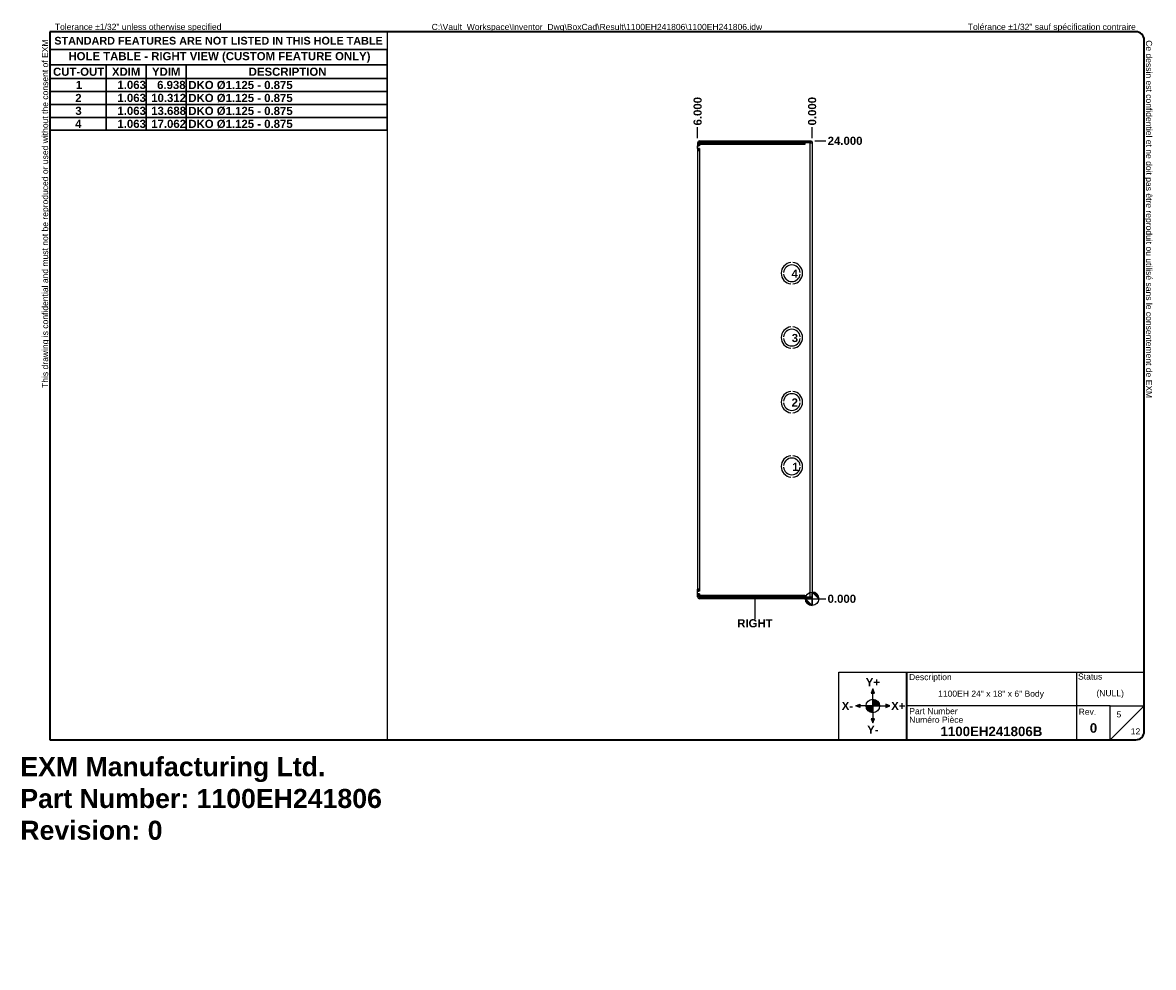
# Model space of a CAD drawing. Header units: inches. Extents: x 0.1 to 59.4, y -11 to 38.5.
import ezdxf

# ---------------------------------------------------------------- set-up
doc = ezdxf.new("R2010")
doc.units = ezdxf.units.IN
doc.header["$LTSCALE"] = 3.555556
doc.header["$MEASUREMENT"] = 0
doc.linetypes.add('CHAIN', pattern=[0.7087, 0.4724, -0.0591, 0.1181, -0.0591])
doc.layers.get('0').update_dxf_attribs({"lineweight": 25})
for name, color, linetype, lineweight in [('Dimensions(ANSI)', 7, 'Continuous', 25), ('Sketch Geometry(ANSI)', 7, 'Continuous', 25), ('Symbols(ANSI)', 7, 'Continuous', 25), ('Visible Edges(ANSI)', 7, 'Continuous', 25), ('Visible Tangent Edges(ANSI)', 7, 'Continuous', 25), ('Work Point(ANSI)', 7, 'Continuous', 25)]:
    doc.layers.add(name, color=color, linetype=linetype, lineweight=lineweight)
doc.layers.add('Hatch', color=179, linetype='Continuous', lineweight=9, true_color=0x1e1e47)
doc.styles.add('Current-ANSI', font='arial.ttf')
doc.styles.add('Dimension-ANSI', font='arialbd.ttf')
doc.styles.get("Standard").update_dxf_attribs({"font": 'arialbd.ttf'})
doc.styles.add('Text Style44', font='arialbd.ttf')
doc.dimstyles.new('INCH-ANSI', dxfattribs={"dimscale": 3.555556, "dimtxt": 0.12, "dimasz": 0.098425, "dimexe": 0.04, "dimexo": 0.04, "dimgap": 0.031496, "dimtad": 0, "dimtih": 1, "dimtoh": 1, "dimdec": 3, "dimrnd": 1e-08, "dimzin": 0, "dimdsep": 46, "dimtxsty": 'Dimension-ANSI', "dimcen": 0.09, "dimdle": 0.312, "dimclrd": 179, "dimclre": 179, "dimclrt": 7, "dimadec": 1, "dimazin": 0, "dimtfac": 1, "dimtdec": 3, "dimtofl": 0, "dimtmove": 0, "dimatfit": 3, "dimfxl": 1, "dimtolj": 1, "dimtzin": 4, "dimlwd": 25, "dimlwe": 25, "dimarcsym": 0})
doc.dimstyles.new('INCH-ANSI-VERTICAL', dxfattribs={"dimscale": 3.555556, "dimtxt": 0.12, "dimasz": 0.098425, "dimexe": 0.04, "dimexo": 0.04, "dimgap": 0.031496, "dimtad": 0, "dimtih": 1, "dimtoh": 1, "dimdec": 3, "dimrnd": 1e-08, "dimzin": 0, "dimdsep": 46, "dimtxsty": 'Dimension-ANSI', "dimcen": 0.09, "dimdle": 0.312, "dimclrd": 179, "dimclre": 179, "dimclrt": 7, "dimadec": 1, "dimazin": 0, "dimtfac": 1, "dimtdec": 3, "dimtofl": 0, "dimtmove": 0, "dimatfit": 3, "dimfxl": 1, "dimtolj": 1, "dimtzin": 4, "dimlwd": 25, "dimlwe": 25, "dimarcsym": 0})

# ---------------------------------------------------------------- blocks, each defined once
blk = doc.blocks.new('Borders EXM - B (Inch) - B')
at = {"layer": 'Sketch Geometry(ANSI)', "linetype": 'Continuous', "lineweight": 35}
for p, q in [((16.438, 10.692), (0.437, 10.692)), ((0.437, 10.692), (0.437, 0.255)), ((16.562, 0.38), (16.562, 10.567)), ((0.437, 0.255), (16.438, 0.255))]:
    blk.add_line(p, q, dxfattribs=at)
at = {"layer": 'Sketch Geometry(ANSI)'}
for p, q in [((5.406, 10.692), (5.406, 0.255)), ((0.437, 10.428), (5.406, 10.428))]:
    blk.add_line(p, q, dxfattribs=at)
at = {"layer": 'Sketch Geometry(ANSI)', "linetype": 'Continuous', "lineweight": 35}
for centre, start, end in [((16.438, 10.567), 0, 90), ((16.438, 0.38), 270, 0)]:
    blk.add_arc(centre, 0.125, start, end, dxfattribs=at)
at = {"layer": 'Symbols(ANSI)', "color": 7, "char_height": 0.09, "attachment_point": 7, "style": 'Current-ANSI'}
for s, insert, rotation in [('This drawing is confidential and must not be reproduced or used without the consent of EXM', (0.437, 5.442), 90), ('Ce dessin est confidentiel et ne doit pas être reproduit ou utilisé sans le consentement de EXM', (16.562, 10.567), 270)]:
    blk.add_mtext(s, dxfattribs=dict(at, insert=insert, rotation=rotation))
for s, insert in [('Tolerance ±1/32" unless otherwise specified', (0.509, 10.692)), ('Tolérance ±1/32" sauf spécification contraire', (13.963, 10.692))]:
    blk.add_mtext(s, dxfattribs=dict(at, insert=insert))
at = {"layer": 'Symbols(ANSI)', "color": 7, "insert": (2.921, 10.559), "char_height": 0.114, "width": 4.96908, "attachment_point": 5, "style": 'Dimension-ANSI'}
blk.add_mtext('\\fArial|b1|i0;{\\H0.1140;STANDARD FEATURES ARE NOT LISTED IN THIS HOLE TABLE}', dxfattribs=at)
at = {"layer": 'Symbols(ANSI)', "color": 7, "style": 'Current-ANSI'}
blk.add_attdef('FILENAME_AND_PATH_001', (6.062, 10.718), '', height=0.09, dxfattribs=at)
blk = doc.blocks.new('Title Blocks EXM-2 - ANSI B')
at = {"layer": 'Hatch'}
for points in [[(12.725, 0.94), (12.75, 0.94), (12.75, 1)], [(12.775, 0.94), (12.75, 1), (12.75, 0.94)], [(12.56, 0.75), (12.56, 0.775), (12.5, 0.75)], [(12.56, 0.75), (12.5, 0.75), (12.56, 0.725)], [(12.94, 0.75), (13, 0.75), (12.94, 0.775)], [(12.94, 0.75), (12.94, 0.725), (13, 0.75)], [(12.75, 0.56), (12.725, 0.56), (12.75, 0.5)], [(12.75, 0.56), (12.75, 0.5), (12.775, 0.56)]]:
    blk.add_hatch(color=7, dxfattribs=at).paths.add_polyline_path(points)
h = blk.add_hatch(color=7, dxfattribs=at)
edge = h.paths.add_edge_path()
edge.add_line((12.75, 0.85), (12.75, 0.75))
edge.add_line((12.75, 0.75), (12.85, 0.75))
edge.add_arc((12.75, 0.75), 0.1, 0, 90)
h = blk.add_hatch(color=7, dxfattribs=at)
edge = h.paths.add_edge_path()
edge.add_line((12.75, 0.65), (12.75, 0.75))
edge.add_line((12.75, 0.75), (12.65, 0.75))
edge.add_arc((12.75, 0.75), 0.1, 180, 270)
at = {"layer": 'Sketch Geometry(ANSI)'}
for p, q in [((12.249, 1.25), (16.749, 1.25)), ((12.249, 0.25), (12.249, 1.25)), ((15.749, 1.25), (15.749, 0.75)), ((16.749, 1.25), (16.749, 0.375)), ((12.75, 1), (12.725, 0.94)), ((12.75, 0.85), (12.75, 1)), ((12.775, 0.94), (12.75, 1)), ((12.725, 0.94), (12.775, 0.94)), ((12.75, 0.75), (12.75, 0.85)), ((12.5, 0.75), (12.56, 0.775)), ((12.65, 0.75), (12.5, 0.75)), ((12.56, 0.725), (12.5, 0.75)), ((12.56, 0.775), (12.56, 0.725)), ((12.75, 0.75), (12.65, 0.75)), ((12.75, 0.75), (12.85, 0.75)), ((12.75, 0.75), (12.75, 0.65)), ((12.85, 0.75), (13, 0.75)), ((13, 0.75), (12.94, 0.775)), ((12.94, 0.775), (12.94, 0.725)), ((12.94, 0.725), (13, 0.75)), ((15.749, 0.75), (13.249, 0.75)), ((16.249, 0.75), (15.749, 0.75)), ((15.749, 0.75), (15.749, 0.25)), ((16.249, 0.25), (16.249, 0.75)), ((16.249, 0.75), (16.749, 0.75)), ((16.249, 0.25), (16.749, 0.75)), ((12.775, 0.56), (12.725, 0.56)), ((12.725, 0.56), (12.75, 0.5)), ((12.75, 0.65), (12.75, 0.5)), ((12.75, 0.5), (12.775, 0.56)), ((13.249, 0.25), (12.249, 0.25)), ((16.624, 0.25), (13.249, 0.25))]:
    blk.add_line(p, q, dxfattribs=at)
at = {"layer": 'Sketch Geometry(ANSI)', "linetype": 'Continuous', "lineweight": 35}
blk.add_line((13.249, 0.25), (13.249, 1.25), dxfattribs=at)
at = {"layer": 'Sketch Geometry(ANSI)'}
blk.add_circle((12.75, 0.75), 0.1, dxfattribs=at)
blk.add_arc((16.624, 0.375), 0.125, 270, 0, dxfattribs=at)
at = {"layer": 'Symbols(ANSI)', "color": 7}
for s, insert, char_height, attachment_point, style in [('Description', (13.283, 1.103), 0.09, 7, 'Current-ANSI'), ('Status', (15.774, 1.137), 0.09, 7, 'Current-ANSI'), ('\\fArial|b1|i0;Y+', (12.75, 1.1), 0.12, 5, 'Dimension-ANSI'), ('\\fArial|b1|i0;X-', (12.375, 0.75), 0.12, 5, 'Dimension-ANSI'), ('\\fArial|b1|i0;X+', (13.125, 0.75), 0.12, 5, 'Dimension-ANSI'), ('Part Number', (13.287, 0.627), 0.09, 7, 'Current-ANSI'), ('Numéro Pièce', (13.286, 0.5), 0.09, 7, 'Current-ANSI'), ('\\fArial|b1|i0;Y-', (12.75, 0.4), 0.12, 5, 'Dimension-ANSI')]:
    blk.add_mtext(s, dxfattribs=dict(at, insert=insert, char_height=char_height, attachment_point=attachment_point, style=style))
at = {"layer": 'Symbols(ANSI)', "color": 7, "insert": (15.783, 0.618), "char_height": 0.09, "width": 0.25854, "attachment_point": 7, "style": 'Current-ANSI'}
blk.add_mtext('Rev.', dxfattribs=at)
at = {"layer": 'Symbols(ANSI)', "color": 7}
for tag, p, height, style in [('IDW_DESC_IAM_001', (13.712, 0.886), 0.09, 'Current-ANSI'), ('DESIGN_STATE_001', (16.045, 0.893), 0.09, 'Current-ANSI'), ('Sheet_Number_001', (16.341, 0.581), 0.09, 'Current-ANSI'), ('IDW_NAME_IAM_001', (13.747, 0.305), 0.14, 'Text Style44'), ('IDW_REV_001', (15.947, 0.355), 0.14, 'Text Style44'), ('Number_of_sheets_001', (16.551, 0.33), 0.09, 'Current-ANSI')]:
    blk.add_attdef(tag, p, '', height=height, dxfattribs=dict(at, style=style))
blk = doc.blocks.new('Origin Indicator Symbol2')
at = {"layer": 'Dimensions(ANSI)'}
h = blk.add_hatch(color=7, dxfattribs=at)
edge = h.paths.add_edge_path(flags=0)
edge.add_line((11.669, 2.235), (11.571, 2.334))
edge.add_arc((11.669, 2.334), 0.0984, 180, 270)
h = blk.add_hatch(color=7, dxfattribs=at)
edge = h.paths.add_edge_path(flags=0)
edge.add_line((11.669, 2.432), (11.768, 2.334))
edge.add_arc((11.669, 2.334), 0.0984, 0, 90)
at = {"layer": 'Dimensions(ANSI)', "color": 7, "linetype": 'Continuous'}
for p, q in [((11.669, 2.235), (11.571, 2.334)), ((11.669, 2.432), (11.768, 2.334))]:
    blk.add_line(p, q, dxfattribs=at)
at = {"layer": 'Dimensions(ANSI)', "color": 7, "linetype": 'Continuous', "flags": 128}
for points in [[(11.669, 2.334), (11.669, 2.235), (11.571, 2.334), (11.669, 2.334)], [(11.669, 2.334), (11.571, 2.334), (11.669, 2.334), (11.669, 2.334)], [(11.669, 2.334), (11.768, 2.334), (11.669, 2.432), (11.669, 2.334)], [(11.669, 2.334), (11.669, 2.432), (11.669, 2.235), (11.669, 2.334)]]:
    blk.add_lwpolyline(points, dxfattribs=at)
at = {"layer": 'Dimensions(ANSI)', "color": 7, "linetype": 'Continuous'}
blk.add_circle((11.669, 2.334), 0.0984, dxfattribs=at)
for start, end in [(180, 270), (0, 90)]:
    blk.add_arc((11.669, 2.334), 0.0984, start, end, dxfattribs=at)
at = {"layer": 'Dimensions(ANSI)', "color": 7}
for points in [[(11.669, 2.334), (11.669, 2.235), (11.571, 2.334), (11.669, 2.334)], [(11.669, 2.334), (11.571, 2.334), (11.669, 2.334)], [(11.669, 2.334), (11.768, 2.334), (11.669, 2.432), (11.669, 2.334)], [(11.669, 2.334), (11.669, 2.432), (11.669, 2.235), (11.669, 2.334)]]:
    blk.add_solid(points, dxfattribs=at)
blk = doc.blocks.new('Leader Text5')
at = {"layer": 'Symbols(ANSI)', "color": 7, "insert": (11.376, 4.218), "char_height": 0.12, "attachment_point": 7, "style": 'Dimension-ANSI'}
blk.add_mtext('1', dxfattribs=at)
blk = doc.blocks.new('Leader Text6')
at = {"layer": 'Symbols(ANSI)', "color": 7, "insert": (11.366, 5.167), "char_height": 0.12, "attachment_point": 7, "style": 'Dimension-ANSI'}
blk.add_mtext('2', dxfattribs=at)
blk = doc.blocks.new('Leader Text7')
at = {"layer": 'Symbols(ANSI)', "color": 7, "insert": (11.368, 6.116), "char_height": 0.12, "attachment_point": 7, "style": 'Dimension-ANSI'}
blk.add_mtext('3', dxfattribs=at)
blk = doc.blocks.new('Leader Text8')
at = {"layer": 'Symbols(ANSI)', "color": 7, "insert": (11.365, 7.066), "char_height": 0.12, "attachment_point": 7, "style": 'Dimension-ANSI'}
blk.add_mtext('4', dxfattribs=at)
blk = doc.blocks.new('Table4')
at = {"layer": 'Symbols(ANSI)', "color": 7, "lineweight": 30}
for p, q in [((0.438, 10.428), (5.406, 10.428)), ((0.438, 10.428), (0.438, 10.202)), ((5.406, 10.428), (5.406, 10.202)), ((0.438, 10.202), (5.406, 10.202)), ((0.438, 10.202), (0.438, 10.003)), ((1.264, 10.202), (1.264, 10.003)), ((1.855, 10.202), (1.855, 10.003)), ((2.445, 10.202), (2.445, 10.003)), ((5.406, 10.202), (5.406, 10.003)), ((0.438, 10.003), (5.406, 10.003)), ((0.438, 10.003), (0.438, 9.239)), ((1.264, 10.003), (1.264, 9.239)), ((1.855, 10.003), (1.855, 9.239)), ((2.445, 10.003), (2.445, 9.239)), ((5.406, 10.003), (5.406, 9.239)), ((0.438, 9.812), (5.406, 9.812)), ((0.438, 9.621), (5.406, 9.621)), ((0.438, 9.43), (5.406, 9.43)), ((0.438, 9.239), (5.406, 9.239))]:
    blk.add_line(p, q, dxfattribs=at)
at = {"layer": 'Symbols(ANSI)', "color": 7, "char_height": 0.12, "attachment_point": 7, "style": 'Dimension-ANSI'}
for s, insert in [('HOLE TABLE - RIGHT VIEW (CUSTOM FEATURE ONLY)', (0.709, 10.236)), ('CUT-OUT', (0.482, 10.041)), ('XDIM', (1.35, 10.043)), ('YDIM', (1.94, 10.043)), ('DESCRIPTION', (3.366, 10.041)), ('1', (0.818, 9.848)), ('1.063', (1.431, 9.847)), ('6.938', (2.016, 9.846)), ('DKO Ø1.125 - 0.875', (2.476, 9.841)), ('2', (0.809, 9.656)), ('1.063', (1.431, 9.655)), ('10.312', (1.929, 9.655)), ('DKO Ø1.125 - 0.875', (2.476, 9.65)), ('3', (0.811, 9.464)), ('1.063', (1.431, 9.464)), ('13.688', (1.929, 9.464)), ('DKO Ø1.125 - 0.875', (2.476, 9.459)), ('4', (0.808, 9.274)), ('1.063', (1.431, 9.273)), ('17.062', (1.929, 9.273)), ('DKO Ø1.125 - 0.875', (2.476, 9.268))]:
    blk.add_mtext(s, dxfattribs=dict(at, insert=insert))
blk = doc.blocks.new('*D23')
at = {"layer": 'Defpoints', "color": 0, "linetype": 'Continuous', "transparency": 16777216}
for p in [(41.491, 33.02), (41.491, 32.297), (41.491, 32.297)]:
    blk.add_point(p, dxfattribs=at)
at = {"layer": 'Dimensions(ANSI)', "color": 179, "linetype": 'Continuous', "lineweight": 25, "true_color": 0x262658, "transparency": 16777216}
blk.add_line((41.491, 32.44), (41.491, 33.02), dxfattribs=at)
at = {"layer": 'Dimensions(ANSI)', "color": 7, "linetype": 'Continuous', "lineweight": 25, "transparency": 16777216, "insert": (41.491, 33.851), "char_height": 0.4267, "attachment_point": 5, "rotation": 90, "style": 'Dimension-ANSI'}
blk.add_mtext('\\A1;0.000', dxfattribs=at)
blk = doc.blocks.new('*D24')
at = {"layer": 'Defpoints', "color": 0, "linetype": 'Continuous', "transparency": 16777216}
for p in [(35.491, 33.02), (35.491, 32.297), (41.491, 32.297)]:
    blk.add_point(p, dxfattribs=at)
at = {"layer": 'Dimensions(ANSI)', "color": 179, "linetype": 'Continuous', "lineweight": 25, "true_color": 0x262658, "transparency": 16777216}
blk.add_line((35.491, 32.44), (35.491, 33.02), dxfattribs=at)
at = {"layer": 'Dimensions(ANSI)', "color": 7, "linetype": 'Continuous', "lineweight": 25, "transparency": 16777216, "insert": (35.491, 33.85), "char_height": 0.4267, "attachment_point": 5, "rotation": 90, "style": 'Dimension-ANSI'}
blk.add_mtext('\\A1;6.000', dxfattribs=at)
blk = doc.blocks.new('*D25')
at = {"layer": 'Defpoints', "color": 0, "linetype": 'Continuous', "transparency": 16777216}
for p in [(41.491, 8.297), (41.491, 8.297), (42.213, 8.297)]:
    blk.add_point(p, dxfattribs=at)
at = {"layer": 'Dimensions(ANSI)', "color": 179, "linetype": 'Continuous', "lineweight": 25, "true_color": 0x262658, "transparency": 16777216}
blk.add_line((41.633, 8.297), (42.213, 8.297), dxfattribs=at)
at = {"layer": 'Dimensions(ANSI)', "color": 7, "linetype": 'Continuous', "lineweight": 25, "transparency": 16777216, "insert": (43.044, 8.297), "char_height": 0.4267, "attachment_point": 5, "style": 'Dimension-ANSI'}
blk.add_mtext('\\A1;0.000', dxfattribs=at)
blk = doc.blocks.new('*D26')
at = {"layer": 'Defpoints', "color": 0, "linetype": 'Continuous', "transparency": 16777216}
for p in [(41.491, 32.297), (42.213, 32.297), (41.491, 8.297)]:
    blk.add_point(p, dxfattribs=at)
at = {"layer": 'Dimensions(ANSI)', "color": 179, "linetype": 'Continuous', "lineweight": 25, "true_color": 0x262658, "transparency": 16777216}
blk.add_line((41.633, 32.297), (42.213, 32.297), dxfattribs=at)
at = {"layer": 'Dimensions(ANSI)', "color": 7, "linetype": 'Continuous', "lineweight": 25, "transparency": 16777216, "insert": (43.215, 32.297), "char_height": 0.4267, "attachment_point": 5, "style": 'Dimension-ANSI'}
blk.add_mtext('\\A1;24.000', dxfattribs=at)
blk = doc.blocks.new('RIGHT')
at = {"layer": 'Sketch Geometry(ANSI)'}
blk.add_line((0, 0.15), (0, -0.15), dxfattribs=at)
at = {"layer": 'Symbols(ANSI)', "color": 7, "insert": (0, -0.212), "char_height": 0.12, "attachment_point": 5, "style": 'Dimension-ANSI'}
blk.add_mtext('\\fArial|b1|i0;RIGHT', dxfattribs=at)

msp = doc.modelspace()

# ---------------------------------------------------------------- linework, layer by layer
at = {"layer": 'Visible Edges(ANSI)'}
for p, q in [((35.4908, 32.1985), (35.4908, 32.0425)), ((35.4908, 32.0325), (35.4908, 32.0425)), ((35.4908, 32.0425), (35.5588, 32.0425)), ((35.5898, 32.0325), (35.4908, 32.0325)), ((35.4908, 31.9025), (35.4908, 32.0325)), ((35.5588, 32.1985), (35.5588, 32.0425)), ((35.5588, 32.0425), (35.5588, 32.0325)), ((35.5898, 32.2975), (41.3918, 32.2975)), ((35.5898, 32.2295), (41.3918, 32.2295)), ((35.5898, 32.1985), (41.0983, 32.1985)), ((35.5898, 32.1985), (35.5898, 32.0995)), ((35.5898, 32.0995), (35.5898, 32.0325)), ((41.0983, 32.1985), (41.0983, 32.0995)), ((41.0983, 32.0993), (41.0983, 32.0995)), ((41.0985, 32.0993), (41.0983, 32.0993)), ((41.0985, 32.1985), (41.0985, 32.0993)), ((41.3918, 32.1985), (41.0985, 32.1985)), ((41.3918, 32.2295), (41.3918, 32.2975)), ((41.3918, 32.1985), (41.4908, 32.1985)), ((41.4908, 32.1985), (41.4908, 8.3965)), ((35.5898, 31.9025), (35.4908, 31.9025)), ((35.4908, 31.8925), (35.4908, 31.9025)), ((35.5588, 31.8925), (35.4908, 31.8925)), ((35.4908, 31.8925), (35.4908, 31.7975)), ((35.5588, 31.7975), (35.4908, 31.7975)), ((35.4908, 31.7965), (35.4908, 8.7985)), ((35.4908, 31.7965), (35.5898, 31.7965)), ((35.5588, 31.9025), (35.5588, 31.8925)), ((35.5588, 31.8925), (35.5588, 31.7975)), ((35.5898, 31.9025), (35.5898, 31.7965)), ((40.3779, 25.9197), (40.3779, 25.9196)), ((40.4778, 25.9196), (40.4778, 25.9197)), ((39.9923, 25.3995), (39.9922, 25.3995)), ((39.9922, 25.3195), (39.9923, 25.3195)), ((40.8635, 25.3995), (40.8634, 25.3995)), ((40.8634, 25.3195), (40.8635, 25.3195)), ((40.3778, 24.7993), (40.3778, 24.7992)), ((40.4778, 24.7992), (40.4778, 24.7993)), ((40.3779, 22.5457), (40.3779, 22.5456)), ((40.4778, 22.5456), (40.4778, 22.5457)), ((39.9923, 22.0255), (39.9922, 22.0255)), ((39.9922, 21.9455), (39.9923, 21.9455)), ((40.8635, 22.0255), (40.8634, 22.0255)), ((40.8634, 21.9455), (40.8635, 21.9455)), ((40.3778, 21.4253), (40.3778, 21.4252)), ((40.4778, 21.4252), (40.4778, 21.4253)), ((40.3779, 19.1697), (40.3779, 19.1696)), ((40.4778, 19.1696), (40.4778, 19.1697)), ((39.9923, 18.6495), (39.9922, 18.6495)), ((39.9922, 18.5695), (39.9923, 18.5695)), ((40.8635, 18.6495), (40.8634, 18.6495)), ((40.8634, 18.5695), (40.8635, 18.5695)), ((40.3778, 18.0493), (40.3778, 18.0492)), ((40.4778, 18.0492), (40.4778, 18.0493)), ((40.3779, 15.7957), (40.3779, 15.7956)), ((40.4778, 15.7956), (40.4778, 15.7957)), ((39.9923, 15.2755), (39.9922, 15.2755)), ((39.9922, 15.1955), (39.9923, 15.1955)), ((40.8635, 15.2755), (40.8634, 15.2755)), ((40.8634, 15.1955), (40.8635, 15.1955)), ((40.3778, 14.6753), (40.3778, 14.6752)), ((40.4778, 14.6752), (40.4778, 14.6753)), ((35.5898, 8.7985), (35.4908, 8.7985)), ((35.4908, 8.7975), (35.5588, 8.7975)), ((35.4908, 8.7025), (35.4908, 8.7975)), ((35.4908, 8.6925), (35.4908, 8.7025)), ((35.4908, 8.7025), (35.5588, 8.7025)), ((35.5898, 8.6925), (35.4908, 8.6925)), ((35.4908, 8.5625), (35.4908, 8.6925)), ((35.5898, 8.5625), (35.4908, 8.5625)), ((35.4908, 8.5525), (35.4908, 8.5625)), ((35.5588, 8.5525), (35.4908, 8.5525)), ((35.4908, 8.3965), (35.4908, 8.5525)), ((35.5588, 8.7025), (35.5588, 8.7975)), ((35.5588, 8.7025), (35.5588, 8.6925)), ((35.5588, 8.5625), (35.5588, 8.5525)), ((35.5588, 8.3965), (35.5588, 8.5525)), ((35.5898, 8.7985), (35.5898, 8.6925)), ((35.5898, 8.5625), (35.5898, 8.4955)), ((35.5898, 8.3965), (35.5898, 8.4955)), ((41.0983, 8.3965), (35.5898, 8.3965)), ((41.3918, 8.3655), (35.5898, 8.3655)), ((41.3918, 8.2975), (35.5898, 8.2975)), ((41.0983, 8.4955), (41.0983, 8.4957)), ((41.0983, 8.4957), (41.0985, 8.4957)), ((41.0983, 8.3965), (41.0983, 8.4955)), ((41.0985, 8.4957), (41.0985, 8.3965)), ((41.0985, 8.3965), (41.3918, 8.3965)), ((41.3918, 8.3965), (41.4908, 8.3965)), ((41.3918, 8.2975), (41.3918, 8.3655))]:
    msp.add_line(p, q, dxfattribs=at)
for centre, radius, start, end in [((35.5898, 32.1985), 0.099, 90, 180), ((35.5898, 32.1985), 0.031, 90, 180), ((40.4278, 25.3595), 0.5625, 95.094636, 264.900311), ((40.4278, 25.3595), 0.5624, 95.094636, 264.900311), ((40.4278, 25.3595), 0.4375, 5.245797, 174.754203), ((40.4278, 25.3595), 0.4374, 5.247, 174.753), ((40.4278, 25.3595), 0.5625, 275.099689, 84.905364), ((40.4278, 25.3595), 0.5624, 275.099689, 84.905364), ((40.4278, 25.3595), 0.4375, 185.245797, 354.754203), ((40.4278, 25.3595), 0.4374, 185.247, 354.753), ((40.4278, 21.9855), 0.5625, 95.094636, 264.900311), ((40.4278, 21.9855), 0.5624, 95.094636, 264.900311), ((40.4278, 21.9855), 0.5625, 275.099689, 84.905364), ((40.4278, 21.9855), 0.5624, 275.099689, 84.905364), ((40.4278, 21.9855), 0.4375, 5.245797, 174.754203), ((40.4278, 21.9855), 0.4375, 185.245797, 354.754203), ((40.4278, 21.9855), 0.4374, 5.247, 174.753), ((40.4278, 21.9855), 0.4374, 185.247, 354.753), ((40.4278, 18.6095), 0.5625, 95.094636, 264.900311), ((40.4278, 18.6095), 0.5624, 95.094636, 264.900311), ((40.4278, 18.6095), 0.4375, 5.245797, 174.754203), ((40.4278, 18.6095), 0.4374, 5.247, 174.753), ((40.4278, 18.6095), 0.5625, 275.099689, 84.905364), ((40.4278, 18.6095), 0.5624, 275.099689, 84.905364), ((40.4278, 18.6095), 0.4375, 185.245797, 354.754203), ((40.4278, 18.6095), 0.4374, 185.247, 354.753), ((40.4278, 15.2355), 0.5625, 95.094636, 264.900311), ((40.4278, 15.2355), 0.5624, 95.094636, 264.900311), ((40.4278, 15.2355), 0.4375, 5.245797, 174.754203), ((40.4278, 15.2355), 0.4374, 5.247, 174.753), ((40.4278, 15.2355), 0.5625, 275.099689, 84.905364), ((40.4278, 15.2355), 0.5624, 275.099689, 84.905364), ((40.4278, 15.2355), 0.4375, 185.245797, 354.754203), ((40.4278, 15.2355), 0.4374, 185.247, 354.753), ((35.5898, 8.3965), 0.099, 180, 270), ((35.5898, 8.3965), 0.031, 180, 270)]:
    msp.add_arc(centre, radius, start, end, dxfattribs=at)
for points, knots in [([(41.3918, 32.2975), (41.3995, 32.2975), (41.4071, 32.2966), (41.4294, 32.2913), (41.4433, 32.2844), (41.4668, 32.2649), (41.4762, 32.2525), (41.4879, 32.2259), (41.4908, 32.2123), (41.4908, 32.1985)], [0, 0, 0, 0, 0.06891209, 0.06891209, 0.20713466, 0.20713466, 0.34535266, 0.34535266, 0.46998596, 0.46998596, 0.46998596, 0.46998596]), ([(41.4228, 32.1985), (41.4228, 32.2025), (41.422, 32.2066), (41.4181, 32.216), (41.4142, 32.2208), (41.404, 32.2276), (41.398, 32.2295), (41.3918, 32.2295)], [0, 0, 0, 0, 0.07028319, 0.07028319, 0.17612391, 0.17612391, 0.28196585, 0.28196585, 0.28196585, 0.28196585]), ([(41.3918, 8.3655), (41.3959, 8.3655), (41.3999, 8.3663), (41.4094, 8.3702), (41.4142, 8.3741), (41.421, 8.3843), (41.4228, 8.3903), (41.4228, 8.3965)], [0, 0, 0, 0, 0.07028319, 0.07028319, 0.17612391, 0.17612391, 0.28196585, 0.28196585, 0.28196585, 0.28196585]), ([(41.4908, 8.3965), (41.4908, 8.3888), (41.49, 8.3812), (41.4847, 8.3589), (41.4778, 8.345), (41.4583, 8.3215), (41.4459, 8.3121), (41.4193, 8.3003), (41.4056, 8.2975), (41.3918, 8.2975)], [0, 0, 0, 0, 0.06891209, 0.06891209, 0.20713466, 0.20713466, 0.34535266, 0.34535266, 0.46998596, 0.46998596, 0.46998596, 0.46998596])]:
    msp.add_open_spline(points, degree=3, knots=knots, dxfattribs=at)
at = {"layer": 'Visible Tangent Edges(ANSI)'}
for p, q in [((35.5588, 32.1985), (35.4908, 32.1985)), ((35.5898, 32.2975), (35.5898, 32.2295)), ((41.0983, 32.0995), (35.5898, 32.0995)), ((41.3918, 8.3965), (41.3918, 32.1985)), ((35.5898, 31.7965), (35.5898, 8.7985)), ((35.4908, 8.3965), (35.5588, 8.3965)), ((35.5898, 8.4955), (41.0983, 8.4955)), ((35.5898, 8.3655), (35.5898, 8.2975))]:
    msp.add_line(p, q, dxfattribs=at)
at = {"layer": 'Work Point(ANSI)', "linetype": 'CHAIN', "ltscale": 0.000455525}
for p, q in [((41.4926, 32.2975), (41.4891, 32.2975)), ((41.4908, 32.2992), (41.4908, 32.2957)), ((41.4926, 8.2975), (41.4891, 8.2975)), ((41.4908, 8.2992), (41.4908, 8.2957))]:
    msp.add_line(p, q, dxfattribs=at)

# ---------------------------------------------------------------- block references
at = {"xscale": 3.555555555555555, "yscale": 3.555555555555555, "zscale": 3.555555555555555}
for name, p, values in [('Borders EXM - B (Inch) - B', (0, 0), {'FILENAME_AND_PATH_001': 'C:\\Vault_Workspace\\Inventor_Dwg\\BoxCad\\Result\\1100EH241806\\1100EH241806.idw'}), ('Title Blocks EXM-2 - ANSI B', (-0.6625, 0.0162), {'IDW_REV_001': '0', 'Sheet_Number_001': '5', 'Number_of_sheets_001': '12', 'IDW_DESC_IAM_001': '1100EH 24" x 18" x 6" Body', 'DESIGN_STATE_001': '(NULL)', 'IDW_NAME_IAM_001': '1100EH241806B'})]:
    msp.add_blockref(name, p, dxfattribs=at).add_auto_attribs(values)
for name, p in [('Table4', (0, 0)), ('RIGHT', (38.4908, 7.7655))]:
    msp.add_blockref(name, p, dxfattribs=at)
at = {"layer": 'Dimensions(ANSI)', "xscale": 3.555555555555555, "yscale": 3.555555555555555, "zscale": 3.555555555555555}
msp.add_blockref('Origin Indicator Symbol2', (0, 0), dxfattribs=at)
at = {"layer": 'Symbols(ANSI)', "xscale": 3.555555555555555, "yscale": 3.555555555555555, "zscale": 3.555555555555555}
for name in ['Leader Text8', 'Leader Text7', 'Leader Text6', 'Leader Text5']:
    msp.add_blockref(name, (0, 0), dxfattribs=at)

# ---------------------------------------------------------------- texts
at = {"insert": (0, 0), "char_height": 1, "attachment_point": 1}
msp.add_mtext_dynamic_manual_height_columns('EXM Manufacturing Ltd.\\PPart Number: 1100EH241806\\PRevision: 0', width=6.990976, gutter_width=1, heights=[0], dxfattribs=at).dxf.set("width", 100)

# ---------------------------------------------------------------- dimensions: what is measured, and where the dimension line sits
at = {"layer": 'Dimensions(ANSI)', "color": 179, "linetype": 'Continuous', "lineweight": 25, "true_color": 0x262658}
for feature_location, offset, dtype, origin, dimstyle, picture, middle in [((35.4908, 32.2975), (0, 0.7226), 1, (41.4908, 32.2975), 'INCH-ANSI-VERTICAL', '*D24', (35.4908, 33.8505)), ((41.4908332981, 32.2974628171), (0, 0.7225772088), 1, (41.4908332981, 32.2974628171), 'INCH-ANSI-VERTICAL', '*D23', (41.4908332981, 33.8506072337)), ((41.4908, 32.2975), (0.7226, 0), 0, (41.4908, 8.2975), 'INCH-ANSI', '*D26', (43.2148, 32.2975)), ((41.4908332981, 8.2974628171), (0.7225772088, 0), 0, (41.4908332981, 8.2974628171), 'INCH-ANSI', '*D25', (43.0439777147, 8.2974628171))]:
    dim = msp.add_ordinate_dim(feature_location=feature_location, offset=offset, dtype=dtype, origin=origin, dimstyle=dimstyle, override={"dimgap": 0.031496, "dimtad": 0, "dimdec": 3, "dimtol": 0, "dimlim": 0, "dimtp": 0, "dimtm": 0, "dimtdec": 3}, dxfattribs=at)
    dim.commit()
    dim.dimension.update_dxf_attribs({"geometry": picture, "text_midpoint": middle})

doc.saveas('drawing.dxf')
